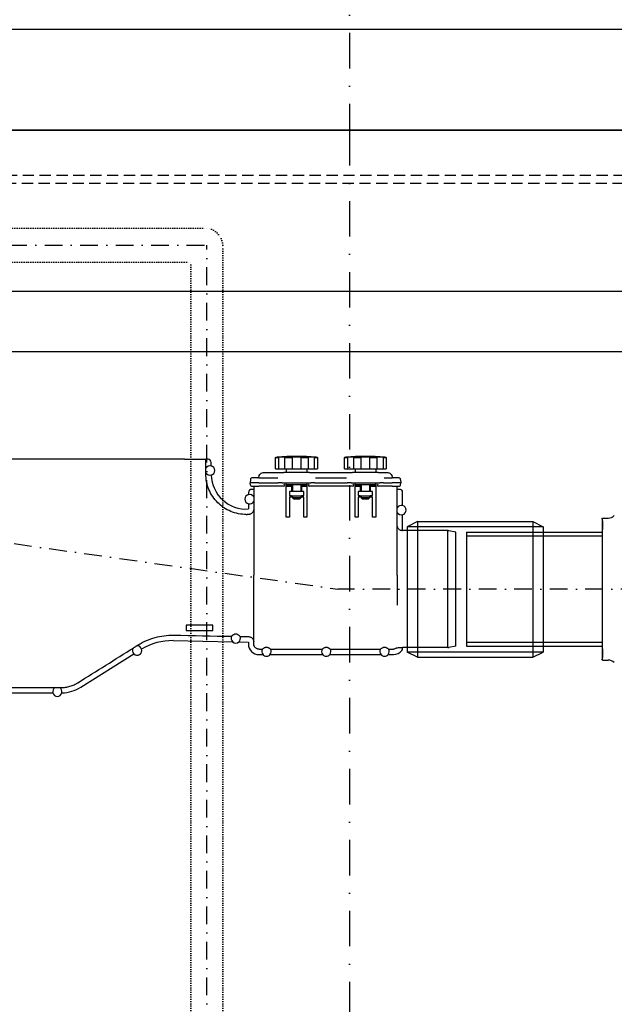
# Model space of a CAD drawing. Header units: millimetres. Extents: x 28262 to 240133, y -152087 to 56534.
# Tile 7 of 107: x 96858 to 98536, y -112526 to -109750. Entities that reach past the tile are written whole.
import ezdxf

# ---------------------------------------------------------------- set-up
doc = ezdxf.new("R2010")
doc.units = ezdxf.units.MM
doc.header["$MEASUREMENT"] = 0
for name, pattern in [('DASHDOT', [1, 0.5, -0.25, 0, -0.25]), ('Dashed', [1905, 1270, -635]), ('HIDDEN2', [4.7625, 3.175, -1.5875]), ('TEČKOVANÁ', [6.35, 0, -6.35])]:
    doc.linetypes.add(name, pattern=pattern)
for name, color, linetype in [('AS-Koty', 7, 'Continuous'), ('AS-Nevid', 241, 'Dashed'), ('AS-Neviditelna', 7, 'Continuous'), ('AS-Obrys', 7, 'Continuous'), ('AS-Osy', 4, 'DASHDOT'), ('AS_NEVID', 241, 'HIDDEN2')]:
    doc.layers.add(name, color=color, linetype=linetype)

msp = doc.modelspace()

# ---------------------------------------------------------------- linework, layer by layer
at = {"layer": 'AS-Koty', "color": 18, "true_color": 0x000000}
msp.add_line((96318.9, -110515.7), (99258.9, -110515.7), dxfattribs=at)
at = {"layer": 'AS-Nevid', "color": 18, "ltscale": 200, "true_color": 0x000000}
for p, q in [((96288.9, -109776.5), (99288.9, -109776.5)), ((96048.9, -110061.5), (99528.9, -110061.5))]:
    msp.add_line(p, q, dxfattribs=at)
at = {"layer": 'AS-Nevid', "color": 18, "ltscale": 100, "true_color": 0x000000}
for p, q in [((98334.7, -111179.5), (97951.4, -111179.5)), ((98118.6, -111205.5), (98502.6, -111205.5)), ((98118.6, -111505.5), (98502.6, -111505.5)), ((98334.7, -111533.1), (97951.4, -111533.1))]:
    msp.add_line(p, q, dxfattribs=at)
at = {"layer": 'AS-Neviditelna', "color": 18, "linetype": 'TEČKOVANÁ', "true_color": 0x000000}
for p, q in [((94225.9, -110337.5), (97385.8, -110337.5)), ((97430.8, -115162.4), (97430.8, -110385.5)), ((94225.9, -110433.5), (97340.8, -110433.5)), ((97340.8, -115162.4), (97340.8, -110433.5))]:
    msp.add_line(p, q, dxfattribs=at)
at = {"layer": 'AS-Neviditelna', "color": 18, "linetype": 'DASHDOT', "ltscale": 100, "true_color": 0x000000}
msp.add_line((94225.9, -110385.5), (97385.8, -110385.5), dxfattribs=at)
at = {"layer": 'AS-Neviditelna', "color": 18, "linetype": 'DASHDOT', "lineweight": -2, "ltscale": 100, "true_color": 0x000000}
msp.add_line((97385.8, -115302.9), (97385.8, -110385.5), dxfattribs=at)
at = {"layer": 'AS-Neviditelna', "color": 18, "linetype": 'TEČKOVANÁ', "true_color": 0x000000}
msp.add_arc((97379.9, -110388), 50.9, 2.9099, 83.3949, dxfattribs=at)
at = {"layer": 'AS-Obrys', "color": 18, "true_color": 0x000000}
for p, q in [((101148.9, -110061.5), (94788.9, -110061.5)), ((94878.9, -110685.5), (100698.9, -110685.5)), ((97580.1, -110984), (97588.4, -110984)), ((97580.1, -111016.4), (97580.1, -110984)), ((97588.4, -110984), (97588.4, -111016.4)), ((97606.4, -110984), (97626.4, -110984)), ((97606.4, -111016.4), (97606.4, -110984)), ((97626.4, -110984), (97626.4, -111016.4)), ((97651.9, -110984), (97671.9, -110984)), ((97651.9, -111016.4), (97651.9, -110984)), ((97671.9, -110984), (97671.9, -111016.4)), ((97690, -110984), (97698.2, -110984)), ((97690, -111016.4), (97690, -110984)), ((97698.2, -110984), (97698.2, -111016.4)), ((97774.2, -110984), (97782.5, -110984)), ((97774.2, -111016.4), (97774.2, -110984)), ((97782.5, -110984), (97782.5, -111016.4)), ((97800.5, -110984), (97820.5, -110984)), ((97800.5, -111016.4), (97800.5, -110984)), ((97820.5, -110984), (97820.5, -111016.4)), ((97846, -110984), (97866, -110984)), ((97846, -111016.4), (97846, -110984)), ((97866, -110984), (97866, -111016.4)), ((97884.1, -110984), (97892.3, -110984)), ((97884.1, -111016.4), (97884.1, -110984)), ((97892.3, -110984), (97892.3, -111016.4)), ((97323.3, -110989.5), (96648.3, -110989.5)), ((97323.3, -110989.5), (97383.3, -110989.5)), ((97389.3, -110989.5), (97383.3, -110989.5)), ((97383.3, -111037.2), (97383.3, -110989.5)), ((97398.3, -111008.1), (97398.3, -110998.5)), ((97532.5, -111041.3), (97515, -111041.3)), ((97532.5, -111041.3), (97586.1, -111041.3)), ((97547.5, -111026.3), (97584, -111026.3)), ((97580.1, -111016.4), (97588.4, -111016.4)), ((97584, -111026.3), (97602.9, -111026.3)), ((97588.4, -111016.4), (97606.4, -111016.4)), ((97675.5, -111026.3), (97602.9, -111026.3)), ((97606.4, -111016.4), (97626.4, -111016.4)), ((97609.9, -111016.4), (97609.9, -111026.3)), ((97626.4, -111016.4), (97651.9, -111016.4)), ((97651.9, -111016.4), (97671.9, -111016.4)), ((97668.4, -111016.4), (97668.4, -111026.3)), ((97671.9, -111016.4), (97690, -111016.4)), ((97675.5, -111026.3), (97694.3, -111026.3)), ((97690, -111016.4), (97698.2, -111016.4)), ((97692.3, -111041.3), (97780.2, -111041.3)), ((97694.3, -111026.3), (97778.1, -111026.3)), ((97774.2, -111016.4), (97782.5, -111016.4)), ((97778.1, -111026.3), (97797, -111026.3)), ((97782.5, -111016.4), (97800.5, -111016.4)), ((97869.6, -111026.3), (97797, -111026.3)), ((97800.5, -111016.4), (97820.5, -111016.4)), ((97804, -111016.4), (97804, -111026.3)), ((97820.5, -111016.4), (97846, -111016.4)), ((97846, -111016.4), (97866, -111016.4)), ((97862.5, -111016.4), (97862.5, -111026.3)), ((97866, -111016.4), (97884.1, -111016.4)), ((97869.6, -111026.3), (97888.4, -111026.3)), ((97884.1, -111016.4), (97892.3, -111016.4)), ((97886.4, -111041.3), (97909, -111041.3)), ((97888.4, -111026.3), (97894, -111026.3)), ((97926.5, -111041.3), (97909, -111041.3)), ((97509, -111047), (97508.5, -111056.3)), ((97508.8, -111062.4), (97508.5, -111056.3)), ((97532.5, -111056.3), (97508.5, -111056.3)), ((97511.8, -111065.3), (97532.5, -111065.3)), ((97518.3, -111065.3), (97518.3, -111316.5)), ((97532.5, -111056.3), (97587.6, -111056.3)), ((97603.2, -111065.3), (97532.5, -111065.3)), ((97590.5, -111056.3), (97587.6, -111056.3)), ((97598.6, -111056.3), (97590.5, -111056.3)), ((97598.6, -111056.3), (97679.7, -111056.3)), ((97627.2, -111062.3), (97606.2, -111062.3)), ((97606.2, -111062.3), (97606.2, -111062.3)), ((97609.2, -111057.9), (97609.2, -111056.3)), ((97609.9, -111152.3), (97609.9, -111065.3)), ((97610.8, -111065.3), (97609.9, -111065.3)), ((97610.8, -111065.3), (97625.7, -111065.3)), ((97612.2, -111060.8), (97666.1, -111060.8)), ((97625.7, -111065.3), (97627.2, -111065.3)), ((97625.7, -111080.3), (97625.7, -111065.3)), ((97627.2, -111060.8), (97627.2, -111080.3)), ((97651.2, -111060.8), (97651.2, -111080.3)), ((97672.1, -111062.3), (97651.2, -111062.3)), ((97651.2, -111065.3), (97652.7, -111065.3)), ((97652.7, -111065.3), (97667.5, -111065.3)), ((97652.7, -111065.3), (97652.7, -111080.3)), ((97667.5, -111065.3), (97668.4, -111065.3)), ((97668.4, -111065.3), (97668.4, -111152.3)), ((97669.1, -111057.9), (97669.2, -111056.3)), ((97672.1, -111062.3), (97672.1, -111062.3)), ((97797.3, -111065.3), (97675.1, -111065.3)), ((97687.8, -111056.3), (97679.7, -111056.3)), ((97690.7, -111056.3), (97687.8, -111056.3)), ((97690.7, -111056.3), (97781.7, -111056.3)), ((97784.6, -111056.3), (97781.7, -111056.3)), ((97792.7, -111056.3), (97784.6, -111056.3)), ((97792.7, -111056.3), (97873.8, -111056.3)), ((97821.3, -111062.3), (97800.3, -111062.3)), ((97800.3, -111062.3), (97800.3, -111062.3)), ((97803.3, -111057.9), (97803.3, -111056.3)), ((97804, -111152.3), (97804, -111065.3)), ((97804.9, -111065.3), (97804, -111065.3)), ((97804.9, -111065.3), (97819.8, -111065.3)), ((97806.3, -111060.8), (97860.2, -111060.8)), ((97819.8, -111065.3), (97821.3, -111065.3)), ((97819.8, -111080.3), (97819.8, -111065.3)), ((97821.3, -111060.8), (97821.3, -111080.3)), ((97845.3, -111060.8), (97845.3, -111080.3)), ((97866.2, -111062.3), (97845.3, -111062.3)), ((97845.3, -111065.3), (97846.8, -111065.3)), ((97846.8, -111065.3), (97846.8, -111080.3)), ((97846.8, -111065.3), (97861.6, -111065.3)), ((97861.6, -111065.3), (97862.5, -111065.3)), ((97862.5, -111065.3), (97862.5, -111152.3)), ((97863.2, -111057.9), (97863.3, -111056.3)), ((97866.2, -111062.3), (97866.2, -111062.3)), ((97909, -111065.3), (97869.2, -111065.3)), ((97881.9, -111056.3), (97873.8, -111056.3)), ((97884.8, -111056.3), (97881.9, -111056.3)), ((97884.8, -111056.3), (97909, -111056.3)), ((97933, -111056.3), (97909, -111056.3)), ((97909, -111065.3), (97929.7, -111065.3)), ((97923.3, -111316.5), (97923.3, -111065.3)), ((97932.5, -111047), (97933, -111056.3)), ((97932.7, -111062.4), (97933, -111056.3)), ((97503.3, -111083.3), (97503.3, -111088.9)), ((97518.3, -111074.3), (97512.3, -111074.3)), ((97625.7, -111080.3), (97618.9, -111080.3)), ((97618.9, -111080.3), (97618.9, -111091.7)), ((97618.9, -111091.7), (97624.7, -111091.7)), ((97625.7, -111096.2), (97618.9, -111096.2)), ((97618.9, -111096.2), (97618.9, -111152.3)), ((97624.7, -111091.7), (97624.8, -111091.7)), ((97624.8, -111091.7), (97624.8, -111092.3)), ((97624.8, -111092.3), (97652.7, -111092.3)), ((97652.7, -111080.3), (97625.7, -111080.3)), ((97625.7, -111092.3), (97625.7, -111096.2)), ((97627.2, -111092.3), (97627.2, -111098.3)), ((97651.2, -111092.3), (97651.2, -111098.3)), ((97659.4, -111080.3), (97652.7, -111080.3)), ((97652.7, -111095.2), (97652.7, -111091.7)), ((97652.7, -111091.7), (97659.4, -111091.7)), ((97652.7, -111095.2), (97652.7, -111096.2)), ((97659.4, -111096.2), (97652.7, -111096.2)), ((97659.4, -111091.7), (97659.4, -111080.3)), ((97659.4, -111152.3), (97659.4, -111096.2)), ((97819.8, -111080.3), (97813, -111080.3)), ((97813, -111080.3), (97813, -111091.7)), ((97813, -111091.7), (97818.8, -111091.7)), ((97819.8, -111096.2), (97813, -111096.2)), ((97813, -111096.2), (97813, -111152.3)), ((97818.8, -111091.7), (97818.9, -111091.7)), ((97818.9, -111091.7), (97818.9, -111092.3)), ((97818.9, -111092.3), (97846.8, -111092.3)), ((97846.8, -111080.3), (97819.8, -111080.3)), ((97819.8, -111092.3), (97819.8, -111096.2)), ((97821.3, -111092.3), (97821.3, -111098.3)), ((97845.3, -111092.3), (97845.3, -111098.3)), ((97853.5, -111080.3), (97846.8, -111080.3)), ((97846.8, -111095.2), (97846.8, -111091.7)), ((97846.8, -111091.7), (97853.5, -111091.7)), ((97846.8, -111095.2), (97846.8, -111096.2)), ((97853.5, -111096.2), (97846.8, -111096.2)), ((97853.5, -111091.7), (97853.5, -111080.3)), ((97853.5, -111152.3), (97853.5, -111096.2)), ((97929.3, -111074.3), (97923.3, -111074.3)), ((97938.3, -111119.7), (97938.3, -111083.3)), ((97503.3, -111115), (97503.3, -111129.6)), ((97651.2, -111098.3), (97627.2, -111098.3)), ((97630.2, -111101.3), (97627.2, -111098.3)), ((97630.2, -111101.3), (97648.2, -111101.3)), ((97648.2, -111101.3), (97651.2, -111098.3)), ((97845.3, -111098.3), (97821.3, -111098.3)), ((97824.3, -111101.3), (97821.3, -111098.3)), ((97824.3, -111101.3), (97842.3, -111101.3)), ((97842.3, -111101.3), (97845.3, -111098.3)), ((97503.5, -111145.1), (97499.4, -111145.2)), ((97618.9, -111152.3), (97609.9, -111152.3)), ((97668.4, -111152.3), (97659.4, -111152.3)), ((97813, -111152.3), (97804, -111152.3)), ((97862.5, -111152.3), (97853.5, -111152.3)), ((97938.3, -111190.5), (97938.3, -111145.7)), ((97980.2, -111165.3), (97951.4, -111179.5)), ((97951.4, -111179.5), (97951.4, -111533.1)), ((97951.4, -111179.5), (97951.4, -111179.5)), ((97980.2, -111165.3), (98305.9, -111165.3)), ((97980.2, -111165.3), (97980.2, -111547.3)), ((98305.9, -111165.3), (98305.9, -111547.3)), ((98305.9, -111165.3), (98334.7, -111179.5)), ((98334.7, -111179.5), (98334.7, -111533.1)), ((98334.7, -111179.5), (98334.7, -111179.5)), ((98502.6, -111155.4), (98517.9, -111155.4)), ((98502.6, -111163), (98502.6, -111187.5)), ((98065.7, -111190.5), (97938.3, -111190.5)), ((98064.9, -111189.4), (98064.9, -111520.6)), ((98088.3, -111195), (98068.8, -111190.9)), ((98088.3, -111516.1), (98088.3, -111195)), ((98118.6, -111194.8), (98502.6, -111194.8)), ((98118.6, -111194.8), (98118.6, -111516.2)), ((98502.6, -111523.6), (98502.6, -111187.5)), ((97518.3, -111509.7), (97518.3, -111316.5)), ((97923.3, -111316.5), (97923.3, -111400.7)), ((97402.8, -111457), (97327.8, -111457)), ((97327.8, -111457), (97327.8, -111472)), ((97402.8, -111472), (97402.8, -111457)), ((97327.8, -111472), (97402.8, -111472)), ((97471.5, -111482.9), (97464.2, -111482.7)), ((97290.6, -111500.8), (97458.5, -111504)), ((97476.4, -111504.4), (97503.3, -111504.9)), ((97479.7, -111489), (97503.5, -111489.5)), ((97503.3, -111504.9), (97503.3, -111510)), ((97030.4, -111632), (97179.9, -111538.4)), ((97533.3, -111524.7), (97542.9, -111524.7)), ((97533.3, -111540), (97544.1, -111540)), ((97557.6, -111519.8), (97550.9, -111519.8)), ((97564.5, -111540), (97712.7, -111540)), ((97565.6, -111524.7), (97711.5, -111524.7)), ((97726.2, -111519.8), (97719.6, -111519.8)), ((97733.1, -111540), (97877.1, -111540)), ((97734.3, -111524.7), (97875.9, -111524.7)), ((97890.6, -111519.8), (97883.9, -111519.8)), ((97897.5, -111540), (97912.5, -111540)), ((97898.6, -111524.7), (97912.5, -111524.7)), ((97928.4, -111520.1), (97938, -111520.1)), ((97938.3, -111522.7), (97938.3, -111520.5)), ((98065.7, -111520.5), (97938.3, -111520.5)), ((97980.2, -111547.3), (97951.4, -111533.1)), ((98088.3, -111516.1), (98068.8, -111520.2)), ((98118.6, -111516.2), (98502.6, -111516.2)), ((98305.9, -111547.3), (98334.7, -111533.1)), ((98502.6, -111523.6), (98502.6, -111548)), ((97980.2, -111547.3), (98305.9, -111547.3)), ((98502.6, -111555.6), (98517.9, -111555.6)), ((98502.6, -111555.6), (98502.6, -111555.6)), ((96827.3, -111633), (96883.1, -111633)), ((96827.4, -111648), (96951.2, -111648))]:
    msp.add_line(p, q, dxfattribs=at)
at = {"layer": 'AS-Obrys', "color": 18, "linetype": 'Continuous', "true_color": 0x000000}
msp.add_line((98502.6, -111555.6), (98502.6, -111155.4), dxfattribs=at)
at = {"layer": 'AS-Obrys', "color": 18, "true_color": 0x000000}
for centre, radius, start, end in [((97639.2, -111731.5), 750, 85.785, 94.215), ((97833.3, -111731.5), 750, 85.785, 94.215), ((97394.7, -111021.1), 13.1, 74.9776, 150.633), ((97394.7, -111021.1), 13.5, 285.7012, 74.534), ((97394.7, -111021.1), 13.1, 209.367, 285.2117), ((97497.3, -111030.8), 99, 181.8817, 273.4746), ((97515, -111047.3), 6, 90, 177), ((97529.8, -111038.3), 3, 270, 350.388), ((97911.7, -111038.3), 3, 189.612, 270), ((97926.5, -111047.3), 6, 3, 90), ((97511.8, -111062.3), 3, 183, 270), ((97603.2, -111062.3), 3, 270, 359), ((97612.2, -111057.8), 3, 183, 270), ((97666.1, -111057.8), 3, 270, 357), ((97675.1, -111062.3), 3, 181, 270), ((97797.3, -111062.3), 3, 270, 359), ((97806.3, -111057.8), 3, 183, 270), ((97860.2, -111057.8), 3, 270, 357), ((97869.2, -111062.3), 3, 181, 270), ((97929.7, -111062.3), 3, 270, 357), ((97506.9, -111102), 13.5, 105.466, 254.534), ((97506.9, -111102), 13.1, 29.367, 105.0224), ((97506.9, -111102), 13.1, 254.9776, 330.633), ((97934.7, -111132.7), 13.1, 74.9776, 150.633), ((97934.7, -111132.7), 13.5, 285.466, 74.534), ((97497.3, -111031.5), 113.7, 270, 271.1037), ((97934.7, -111132.7), 13.1, 209.367, 285.0224), ((98517.9, -111129.7), 25.7, 270, 313.3684), ((98493.6, -111163), 9, 359.9996, 47.5452), ((98065.7, -111205.5), 15, 78, 90), ((97287.4, -111665.8), 165, 88.899, 121.1798), ((97467.7, -111494.1), 13.1, 154.9476, 228.0842), ((97467.7, -111494.1), 13.5, 227.3898, 310.4082), ((97467.7, -111494.1), 13.1, 309.7138, 22.8451), ((97533.3, -111510), 30, 180, 270), ((97189, -111528.4), 13.1, 151.417, 227.0724), ((97189, -111528.4), 13.5, 227.516, 16.5002), ((97189, -111528.4), 13.1, 16.9653, 92.683), ((97554.3, -111531.2), 13.1, 150.2239, 221.3382), ((97554.3, -111531.2), 13.5, 220.9588, 319.0412), ((97554.3, -111531.2), 13.1, 318.6618, 29.7761), ((97722.9, -111531.2), 13.1, 150.2239, 221.3382), ((97722.9, -111531.2), 13.5, 220.9588, 319.0412), ((97722.9, -111531.2), 13.1, 318.6618, 29.7761), ((97887.3, -111531.2), 13.1, 150.2239, 221.3382), ((97887.3, -111531.2), 13.5, 220.9588, 319.0412), ((97887.3, -111531.2), 13.1, 318.6618, 29.7761), ((97912.5, -111510), 30, 270, 322.7337), ((97929.3, -111522.7), 9, 322.7335, 0.0002), ((98065.7, -111505.5), 15, 270, 282), ((98493.6, -111548), 9, 312.4548, 0.0004), ((98517.9, -111581.3), 25.7, 46.6316, 90), ((96964.2, -111644.4), 13.1, 119.367, 195.0224), ((96964.2, -111644.4), 13.5, 195.466, 344.6671), ((96964.2, -111644.4), 13.1, 345.0767, 60.633), ((96974.7, -111543), 105, 271.3749, 302.05)]:
    msp.add_arc(centre, radius, start, end, dxfattribs=at)
for centre, major_axis, ratio, start_param, end_param in [((97389.3, -110998.5), (-6.37, -6.37), 0.999695, 2.356347, 3.926839), ((97603.3, -111059.3), (2.95, -3), 0.026182, 4.739026, 6.257462), ((97675.1, -111059.3), (2.95, 3), 0.026182, 3.167316, 4.685752), ((97797.4, -111059.3), (2.95, -3), 0.026182, 4.739026, 6.257462), ((97869.2, -111059.3), (2.95, 3), 0.026182, 3.167316, 4.685752), ((97512.3, -111083.3), (6.37, -6.37), 0.999695, 2.356347, 3.926839), ((97929.3, -111083.3), (-6.37, -6.37), 0.999695, 2.356347, 3.926839), ((97938.3, -111356.1), (0, 165.6), 0.017452, 6.283185, 6.355722), ((97938.3, -111355.5), (0, -165.1), 0.017452, 6.210405, 6.283185)]:
    msp.add_ellipse(centre, major_axis=major_axis, ratio=ratio, start_param=start_param, end_param=end_param, dxfattribs=at)
for points, knots in [([(97580.1, -110984), (97581, -110983.9), (97581.7, -110983.8), (97583.5, -110983.6), (97584, -110983.6), (97584, -110983.6)], [2.9649025, 2.9649025, 2.9649025, 2.9649025, 3.1143835, 3.1143835, 3.3965891, 3.3965891, 3.3965891, 3.3965891]), ([(97606.4, -110984), (97606.1, -110983.9), (97605.7, -110983.8), (97603.9, -110983.6), (97602.2, -110983.6), (97598.2, -110983.6), (97595.6, -110983.6), (97591.4, -110983.8), (97589.9, -110983.9), (97588.4, -110984)], [3.5318517, 3.5318517, 3.5318517, 3.5318517, 3.680965, 3.680965, 3.9635684, 3.9635684, 4.2461719, 4.2461719, 4.3952852, 4.3952852, 4.3952852, 4.3952852]), ([(97639.2, -110983.6), (97636.3, -110983.6), (97633.3, -110983.6), (97629.1, -110983.8), (97627.7, -110983.9), (97626.4, -110984)], [0, 0, 0, 0, 0.2822056, 0.2822056, 0.4316866, 0.4316866, 0.4316866, 0.4316866]), ([(97651.9, -110984), (97650.6, -110983.9), (97649.2, -110983.8), (97645, -110983.6), (97642, -110983.6), (97639.2, -110983.6)], [4.097088, 4.097088, 4.097088, 4.097088, 4.246569, 4.246569, 4.5287746, 4.5287746, 4.5287746, 4.5287746]), ([(97690, -110984), (97688.4, -110983.9), (97686.9, -110983.8), (97682.7, -110983.6), (97680.1, -110983.6), (97676.1, -110983.6), (97674.4, -110983.6), (97672.7, -110983.8), (97672.2, -110983.9), (97671.9, -110984)], [0.1334901, 0.1334901, 0.1334901, 0.1334901, 0.2826034, 0.2826034, 0.5652069, 0.5652069, 0.8478103, 0.8478103, 0.9969236, 0.9969236, 0.9969236, 0.9969236]), ([(97694.3, -110983.6), (97694.3, -110983.6), (97694.8, -110983.6), (97696.6, -110983.8), (97697.4, -110983.9), (97698.2, -110984)], [1.1321855, 1.1321855, 1.1321855, 1.1321855, 1.4143911, 1.4143911, 1.5638721, 1.5638721, 1.5638721, 1.5638721]), ([(97774.2, -110984), (97775.1, -110983.9), (97775.8, -110983.8), (97777.6, -110983.6), (97778.1, -110983.6), (97778.1, -110983.6)], [2.9649025, 2.9649025, 2.9649025, 2.9649025, 3.1143835, 3.1143835, 3.3965891, 3.3965891, 3.3965891, 3.3965891]), ([(97800.5, -110984), (97800.2, -110983.9), (97799.8, -110983.8), (97798, -110983.6), (97796.3, -110983.6), (97792.3, -110983.6), (97789.7, -110983.6), (97785.5, -110983.8), (97784, -110983.9), (97782.5, -110984)], [3.5318517, 3.5318517, 3.5318517, 3.5318517, 3.680965, 3.680965, 3.9635684, 3.9635684, 4.2461719, 4.2461719, 4.3952852, 4.3952852, 4.3952852, 4.3952852]), ([(97833.3, -110983.6), (97830.4, -110983.6), (97827.4, -110983.6), (97823.2, -110983.8), (97821.8, -110983.9), (97820.5, -110984)], [0, 0, 0, 0, 0.2822056, 0.2822056, 0.4316866, 0.4316866, 0.4316866, 0.4316866]), ([(97846, -110984), (97844.7, -110983.9), (97843.3, -110983.8), (97839.1, -110983.6), (97836.1, -110983.6), (97833.3, -110983.6)], [4.097088, 4.097088, 4.097088, 4.097088, 4.246569, 4.246569, 4.5287746, 4.5287746, 4.5287746, 4.5287746]), ([(97884.1, -110984), (97882.5, -110983.9), (97881, -110983.8), (97876.8, -110983.6), (97874.2, -110983.6), (97870.2, -110983.6), (97868.5, -110983.6), (97866.8, -110983.8), (97866.3, -110983.9), (97866, -110984)], [0.1334901, 0.1334901, 0.1334901, 0.1334901, 0.2826034, 0.2826034, 0.5652069, 0.5652069, 0.8478103, 0.8478103, 0.9969236, 0.9969236, 0.9969236, 0.9969236]), ([(97888.4, -110983.6), (97888.4, -110983.6), (97888.9, -110983.6), (97890.7, -110983.8), (97891.5, -110983.9), (97892.3, -110984)], [1.1321855, 1.1321855, 1.1321855, 1.1321855, 1.4143911, 1.4143911, 1.5638721, 1.5638721, 1.5638721, 1.5638721]), ([(97497.3, -111145.2), (97490.2, -111145.2), (97482.5, -111144.5), (97467.5, -111141.5), (97460.2, -111139.2), (97447.2, -111133.8), (97440.3, -111130.3), (97427.6, -111121.7), (97421.6, -111116.8), (97411.7, -111106.8), (97406.7, -111100.9), (97398.2, -111088.1), (97394.6, -111081.3), (97389.2, -111068.2), (97386.9, -111060.9), (97384, -111045.8), (97383.3, -111038.1), (97383.3, -111031.1)], [-11.26094, -11.26094, -11.26094, -11.26094, -10.557898, -10.557898, -9.854856, -9.854856, -9.150983, -9.150983, -8.447111, -8.447111, -7.742716, -7.742716, -7.038321, -7.038321, -6.333915, -6.333915, -5.62951, -5.62951, -5.62951, -5.62951]), ([(97532.7, -111038.8), (97532.9, -111037.6), (97533.3, -111036.3), (97533.9, -111035), (97534.6, -111033.4), (97535.7, -111031.8), (97537.2, -111030.4), (97538.5, -111029.2), (97540.1, -111028.1), (97542, -111027.3), (97543.7, -111026.7), (97545.5, -111026.3), (97547.5, -111026.3)], [0.1010026, 0.1010026, 0.1010026, 0.1010026, 0.3092856, 0.3092856, 0.3092856, 0.5680923, 0.5680923, 0.5680923, 0.7951959, 0.7951959, 0.7951959, 1, 1, 1, 1]), ([(97894, -111026.3), (97896, -111026.3), (97897.9, -111026.7), (97899.5, -111027.3), (97899.7, -111027.4), (97899.9, -111027.5), (97900, -111027.5), (97901.7, -111028.3), (97903.1, -111029.3), (97904.3, -111030.4), (97905.8, -111031.8), (97906.9, -111033.4), (97907.6, -111035), (97908, -111035.9), (97908.3, -111036.8), (97908.5, -111037.7), (97908.6, -111038), (97908.7, -111038.4), (97908.8, -111038.8)], [0, 0, 0, 0, 0.2048042, 0.2048042, 0.2048042, 0.2247584, 0.2247584, 0.2247584, 0.4319077, 0.4319077, 0.4319077, 0.6907144, 0.6907144, 0.6907144, 0.8371651, 0.8371651, 0.8371651, 0.8990335, 0.8990335, 0.8990335, 0.8990335]), ([(97518.3, -111130.1), (97518.3, -111131), (97518.2, -111132), (97517.8, -111134), (97517.5, -111135), (97516.8, -111136.7), (97516.3, -111137.6), (97515.2, -111139.3), (97514.5, -111140.1), (97513.2, -111141.4), (97512.4, -111142), (97510.7, -111143.2), (97509.8, -111143.6), (97508.1, -111144.3), (97507.2, -111144.6), (97505.3, -111145), (97504.4, -111145.1), (97503.5, -111145.1)], [0.741193, 0.741193, 0.741193, 0.741193, 0.8340113, 0.8340113, 0.9268296, 0.9268296, 1.0195617, 1.0195617, 1.1122938, 1.1122938, 1.2048999, 1.2048999, 1.2975061, 1.2975061, 1.3899981, 1.3899981, 1.4729692, 1.4729692, 1.4729692, 1.4729692]), ([(97938, -111191), (97937.2, -111190.9), (97936.2, -111190.9), (97934.3, -111190.5), (97933.4, -111190.2), (97931.7, -111189.5), (97930.8, -111189), (97929.1, -111187.9), (97928.3, -111187.2), (97927, -111185.9), (97926.3, -111185.1), (97925.2, -111183.4), (97924.8, -111182.5), (97924, -111180.8), (97923.7, -111179.9), (97923.3, -111177.9), (97923.3, -111176.9), (97923.3, -111175.9)], [-1.4756872, -1.4756872, -1.4756872, -1.4756872, -1.3901371, -1.3901371, -1.2976513, -1.2976513, -1.2050407, -1.2050407, -1.1124301, -1.1124301, -1.0196822, -1.0196822, -0.9269344, -0.9269344, -0.8340934, -0.8340934, -0.7412524, -0.7412524, -0.7412524, -0.7412524]), ([(98502.4, -111186), (98502.4, -111186), (98502.4, -111186), (98502.5, -111186), (98502.5, -111186.1), (98502.5, -111186.3), (98502.5, -111186.3), (98502.6, -111186.6), (98502.6, -111186.7), (98502.6, -111186.9), (98502.6, -111187), (98502.6, -111187.1), (98502.6, -111187.2), (98502.6, -111187.3), (98502.6, -111187.3), (98502.6, -111187.4), (98502.6, -111187.5), (98502.6, -111187.5)], [8.1772157, 8.1772157, 8.1772157, 8.1772157, 8.1917997, 8.1917997, 8.3576495, 8.3576495, 8.4405745, 8.4405745, 8.5234994, 8.5234994, 8.5393488, 8.5393488, 8.5551982, 8.5551982, 8.5601909, 8.5601909, 8.5631814, 8.5631814, 8.5631814, 8.5631814]), ([(97192.2, -111513), (97207.1, -111503.7), (97223.2, -111496.6), (97257, -111487.3), (97274.6, -111485.1), (97292.2, -111485.4)], [-3.515349, -3.515349, -3.515349, -3.515349, -1.762843, -1.762843, -0.000001, -0.000001, -0.000001, -0.000001]), ([(97455.8, -111488.6), (97456.1, -111488.3), (97456.4, -111488), (97457.3, -111487), (97457.9, -111486.3), (97459.3, -111485.2), (97459.8, -111484.7), (97461.2, -111483.9), (97462, -111483.5), (97463.4, -111483), (97463.8, -111482.8), (97464.2, -111482.7)], [1.429336, 1.429336, 1.429336, 1.429336, 1.765865, 1.765865, 2.162562, 2.162562, 2.360911, 2.360911, 2.559259, 2.559259, 2.618267, 2.618267, 2.618267, 2.618267]), ([(97471.5, -111482.9), (97472, -111483), (97472.3, -111483.1), (97473.8, -111483.7), (97474.5, -111484.2), (97475.8, -111485.1), (97476.4, -111485.5), (97477.7, -111486.7), (97478.3, -111487.4), (97479.2, -111488.4), (97479.5, -111488.8), (97479.7, -111489)], [2.896631, 2.896631, 2.896631, 2.896631, 2.953859, 2.953859, 3.152552, 3.152552, 3.351246, 3.351246, 3.748633, 3.748633, 4.086273, 4.086273, 4.086273, 4.086273]), ([(97503.5, -111489.5), (97504.4, -111489.5), (97505.3, -111489.6), (97507.2, -111490), (97508.1, -111490.3), (97509.8, -111491), (97510.7, -111491.4), (97512.4, -111492.6), (97513.2, -111493.2), (97514.5, -111494.5), (97515.2, -111495.3), (97516.3, -111497), (97516.8, -111497.9), (97517.5, -111499.6), (97517.8, -111500.6), (97518.2, -111502.6), (97518.3, -111503.6), (97518.3, -111504.5)], [-1.4729692, -1.4729692, -1.4729692, -1.4729692, -1.3899981, -1.3899981, -1.2975061, -1.2975061, -1.2048999, -1.2048999, -1.1122938, -1.1122938, -1.0195617, -1.0195617, -0.9268296, -0.9268296, -0.8340113, -0.8340113, -0.741193, -0.741193, -0.741193, -0.741193]), ([(97533.3, -111524.7), (97532.3, -111524.7), (97531.3, -111524.6), (97529.3, -111524.2), (97528.4, -111523.9), (97526.7, -111523.2), (97525.8, -111522.7), (97524.1, -111521.6), (97523.3, -111520.9), (97522, -111519.6), (97521.3, -111518.8), (97520.2, -111517.2), (97519.8, -111516.3), (97519, -111514.6), (97518.7, -111513.6), (97518.3, -111511.6), (97518.3, -111510.6), (97518.3, -111509.7)], [-2.964795, -2.964795, -2.964795, -2.964795, -2.8722862, -2.8722862, -2.7797774, -2.7797774, -2.68719, -2.68719, -2.5946027, -2.5946027, -2.5019124, -2.5019124, -2.4092221, -2.4092221, -2.3164329, -2.3164329, -2.2236436, -2.2236436, -2.2236436, -2.2236436]), ([(97180.3, -111520.4), (97180.2, -111520.5), (97180.1, -111520.6), (97179.9, -111520.7), (97179.9, -111520.7), (97179.8, -111520.8)], [-0.1206312, -0.1206312, -0.1206312, -0.1206312, -0.0603659, -0.0603659, 0, 0, 0, 0]), ([(97180.3, -111520.4), (97181.1, -111519.9), (97182, -111519.3), (97183.6, -111518.3), (97184.4, -111517.7), (97185.2, -111517.2)], [0.000001, 0.000001, 0.000001, 0.000001, 0.0976221, 0.0976221, 0.1952432, 0.1952432, 0.1952432, 0.1952432]), ([(97186.5, -111516.6), (97186.4, -111516.7), (97186.2, -111516.7), (97185.8, -111516.9), (97185.6, -111517), (97185.2, -111517.2)], [-0.2301296, -0.2301296, -0.2301296, -0.2301296, -0.1147911, -0.1147911, -0.000001, -0.000001, -0.000001, -0.000001]), ([(97542.9, -111524.7), (97543, -111524.6), (97543, -111524.6), (97543.5, -111524.2), (97544.2, -111523.5), (97545.8, -111522.2), (97546.8, -111521.4), (97548.7, -111520.5), (97549.4, -111520.2), (97550.4, -111519.9), (97550.7, -111519.8), (97550.9, -111519.8)], [-5.020537, -5.020537, -5.020537, -5.020537, -4.960384, -4.960384, -4.418552, -4.418552, -4.060123, -4.060123, -3.922928, -3.922928, -3.886627, -3.886627, -3.886627, -3.886627]), ([(97557.6, -111519.8), (97558, -111519.9), (97558.3, -111520), (97559.7, -111520.4), (97560.4, -111520.8), (97561.7, -111521.5), (97562.2, -111521.9), (97563.6, -111522.9), (97564.2, -111523.4), (97565.1, -111524.2), (97565.4, -111524.5), (97565.6, -111524.7)], [2.860147, 2.860147, 2.860147, 2.860147, 2.914222, 2.914222, 3.115874, 3.115874, 3.317525, 3.317525, 3.720828, 3.720828, 4.035232, 4.035232, 4.035232, 4.035232]), ([(97711.5, -111524.7), (97711.6, -111524.6), (97711.6, -111524.6), (97712.2, -111524.2), (97712.8, -111523.5), (97714.5, -111522.2), (97715.5, -111521.4), (97717.4, -111520.5), (97718.1, -111520.2), (97719.1, -111519.9), (97719.3, -111519.8), (97719.6, -111519.8)], [-5.020537, -5.020537, -5.020537, -5.020537, -4.960384, -4.960384, -4.418552, -4.418552, -4.060123, -4.060123, -3.922928, -3.922928, -3.886627, -3.886627, -3.886627, -3.886627]), ([(97726.2, -111519.8), (97726.6, -111519.9), (97726.9, -111520), (97728.3, -111520.4), (97729.1, -111520.8), (97730.4, -111521.5), (97730.9, -111521.9), (97732.2, -111522.9), (97732.8, -111523.4), (97733.7, -111524.2), (97734, -111524.5), (97734.3, -111524.7)], [2.860147, 2.860147, 2.860147, 2.860147, 2.914222, 2.914222, 3.115874, 3.115874, 3.317525, 3.317525, 3.720828, 3.720828, 4.035232, 4.035232, 4.035232, 4.035232]), ([(97875.9, -111524.7), (97876, -111524.6), (97876, -111524.6), (97876.5, -111524.2), (97877.2, -111523.5), (97878.8, -111522.2), (97879.8, -111521.4), (97881.7, -111520.5), (97882.4, -111520.2), (97883.4, -111519.9), (97883.7, -111519.8), (97883.9, -111519.8)], [-5.020537, -5.020537, -5.020537, -5.020537, -4.960384, -4.960384, -4.418552, -4.418552, -4.060123, -4.060123, -3.922928, -3.922928, -3.886627, -3.886627, -3.886627, -3.886627]), ([(97890.6, -111519.8), (97891, -111519.9), (97891.3, -111520), (97892.7, -111520.4), (97893.4, -111520.8), (97894.7, -111521.5), (97895.2, -111521.9), (97896.6, -111522.9), (97897.2, -111523.4), (97898.1, -111524.2), (97898.4, -111524.5), (97898.6, -111524.7)], [2.860147, 2.860147, 2.860147, 2.860147, 2.914222, 2.914222, 3.115874, 3.115874, 3.317525, 3.317525, 3.720828, 3.720828, 4.035232, 4.035232, 4.035232, 4.035232]), ([(97920.4, -111522.4), (97919.2, -111523.1), (97918, -111523.7), (97915.3, -111524.5), (97913.9, -111524.7), (97912.5, -111524.7)], [-0.2804613, -0.2804613, -0.2804613, -0.2804613, -0.140231, -0.140231, -0.0000003, -0.0000003, -0.0000003, -0.0000003]), ([(97920.4, -111522.4), (97921.6, -111521.6), (97922.9, -111521.1), (97925.6, -111520.3), (97927, -111520.1), (97928.4, -111520.1)], [-0.2805492, -0.2805492, -0.2805492, -0.2805492, -0.1407269, -0.1407269, 0, 0, 0, 0]), ([(98502.6, -111523.6), (98502.6, -111523.6), (98502.6, -111523.6), (98502.6, -111523.7), (98502.6, -111523.7), (98502.6, -111523.9), (98502.6, -111523.9), (98502.6, -111524.1), (98502.6, -111524.1), (98502.6, -111524.4), (98502.6, -111524.5), (98502.5, -111524.7), (98502.5, -111524.8), (98502.5, -111525), (98502.5, -111525.1), (98502.4, -111525.1), (98502.4, -111525.1), (98502.4, -111525.1)], [24.6528155, 24.6528155, 24.6528155, 24.6528155, 24.6558061, 24.6558061, 24.6607988, 24.6607988, 24.6766482, 24.6766482, 24.6924976, 24.6924976, 24.7754225, 24.7754225, 24.8583474, 24.8583474, 25.0241973, 25.0241973, 25.0387812, 25.0387812, 25.0387812, 25.0387812]), ([(96974.7, -111633), (96979.1, -111633), (96983.4, -111632.7), (96991.7, -111631.5), (96995.8, -111630.6), (97001.8, -111628.9), (97003.8, -111628.2), (97007.7, -111626.8), (97009.6, -111626), (97013.4, -111624.3), (97015.2, -111623.4), (97018, -111621.9), (97018.9, -111621.4), (97020.2, -111620.6), (97020.7, -111620.4), (97021.5, -111619.9), (97022, -111619.6), (97022.4, -111619.3)], [0, 0, 0, 0, 0.00508713, 0.00508713, 0.01017425, 0.01017425, 0.01271781, 0.01271781, 0.01526138, 0.01526138, 0.01780494, 0.01780494, 0.01907672, 0.01907672, 0.01971261, 0.01971261, 0.0203485, 0.0203485, 0.0203485, 0.0203485]), ([(96883.1, -111633), (96887.2, -111633), (96891.2, -111633), (96895.2, -111633), (96899.2, -111633), (96903.2, -111633), (96907.1, -111633), (96907.2, -111633), (96907.2, -111633), (96907.2, -111633), (96915.1, -111633), (96922.9, -111633), (96930.7, -111633), (96930.7, -111633), (96930.7, -111633), (96930.7, -111633), (96934.6, -111633), (96938.5, -111633), (96942.3, -111633), (96946.1, -111633), (96949.9, -111633), (96953.6, -111633), (96957.3, -111633), (96960.9, -111633), (96964.5, -111633), (96968, -111633), (96971.4, -111633), (96974.7, -111633)], [0, 0, 0, 0, 0.00399394, 0.00399394, 0.00399394, 0.00797619, 0.00797619, 0.00797619, 0.00799406, 0.00799406, 0.00799406, 0.01595239, 0.01595239, 0.01595239, 0.01596384, 0.01596384, 0.01596384, 0.01993499, 0.01993499, 0.01993499, 0.02392558, 0.02392558, 0.02392558, 0.02791667, 0.02791667, 0.02791667, 0.03190477, 0.03190477, 0.03190477, 0.03190477])]:
    msp.add_open_spline(points, degree=3, knots=knots, dxfattribs=at)
for points in [[(97398.3, -111008.1), (97398.2, -111008.2), (97398.1, -111008.3), (97398, -111008.4)], [(97398.1, -111033.7), (97398.2, -111033.8), (97398.2, -111033.9), (97398.3, -111034.1)], [(97503.5, -111089.3), (97503.4, -111089.2), (97503.3, -111089.1), (97503.3, -111088.9)], [(97503.3, -111115), (97503.3, -111114.8), (97503.4, -111114.7), (97503.5, -111114.6)], [(97938.3, -111119.7), (97938.2, -111119.8), (97938.1, -111120), (97938, -111120.1)], [(97938, -111145.4), (97938.1, -111145.5), (97938.2, -111145.6), (97938.3, -111145.7)], [(97292.2, -111485.4), (97346.8, -111486.5), (97401.3, -111487.5), (97455.8, -111488.6)], [(97186.5, -111516.6), (97189.2, -111514.9), (97192, -111513.2), (97194.7, -111511.4)], [(97458.9, -111503.8), (97458.8, -111503.9), (97458.7, -111504), (97458.5, -111504)], [(97476.4, -111504.4), (97476.3, -111504.3), (97476.2, -111504.2), (97476, -111504.2)], [(97022.4, -111619.3), (97074.9, -111586.5), (97127.3, -111553.6), (97179.8, -111520.8)], [(97180.1, -111538), (97180.1, -111538.2), (97180, -111538.3), (97179.9, -111538.4)], [(97202, -111524.6), (97201.8, -111524.6), (97201.7, -111524.6), (97201.5, -111524.6)], [(97544.4, -111539.8), (97544.3, -111539.9), (97544.2, -111540), (97544.1, -111540)], [(97564.5, -111540), (97564.3, -111540), (97564.2, -111539.9), (97564.1, -111539.8)], [(97713.1, -111539.8), (97713, -111539.9), (97712.8, -111540), (97712.7, -111540)], [(97733.1, -111540), (97733, -111540), (97732.8, -111539.9), (97732.7, -111539.8)], [(97877.4, -111539.8), (97877.3, -111539.9), (97877.2, -111540), (97877.1, -111540)], [(97897.5, -111540), (97897.3, -111540), (97897.2, -111539.9), (97897.1, -111539.8)], [(96951.5, -111647.8), (96951.4, -111647.9), (96951.3, -111648), (96951.2, -111648)], [(96977.2, -111648), (96977.1, -111647.9), (96976.9, -111647.9), (96976.8, -111647.8)]]:
    msp.add_open_spline(points, degree=3, dxfattribs=at)
at = {"layer": 'AS-Osy', "color": 18, "linetype": 'DASHDOT', "ltscale": 200, "true_color": 0x000000}
msp.add_line((97788.9, -108586.8), (97788.9, -110061.5), dxfattribs=at)
at = {"layer": 'AS-Osy', "color": 18, "ltscale": 200, "true_color": 0x000000}
msp.add_line((97788.9, -110061.5), (97788.9, -116697.5), dxfattribs=at)
at = {"layer": 'AS-Osy', "color": 18, "ltscale": 100, "true_color": 0x000000}
for p in [(96643.8, -111199.5), (98703.7, -111355.5)]:
    msp.add_line(p, (97755.7, -111355.5), dxfattribs=at)
at = {"layer": 'AS_NEVID', "color": 18, "linetype": 'HIDDEN2', "ltscale": 10, "true_color": 0x000000}
for p, q in [((96294.9, -110188.3), (99276.9, -110188.3)), ((99276.9, -110212.3), (96294.9, -110212.3))]:
    msp.add_line(p, q, dxfattribs=at)

doc.saveas('drawing.dxf')
